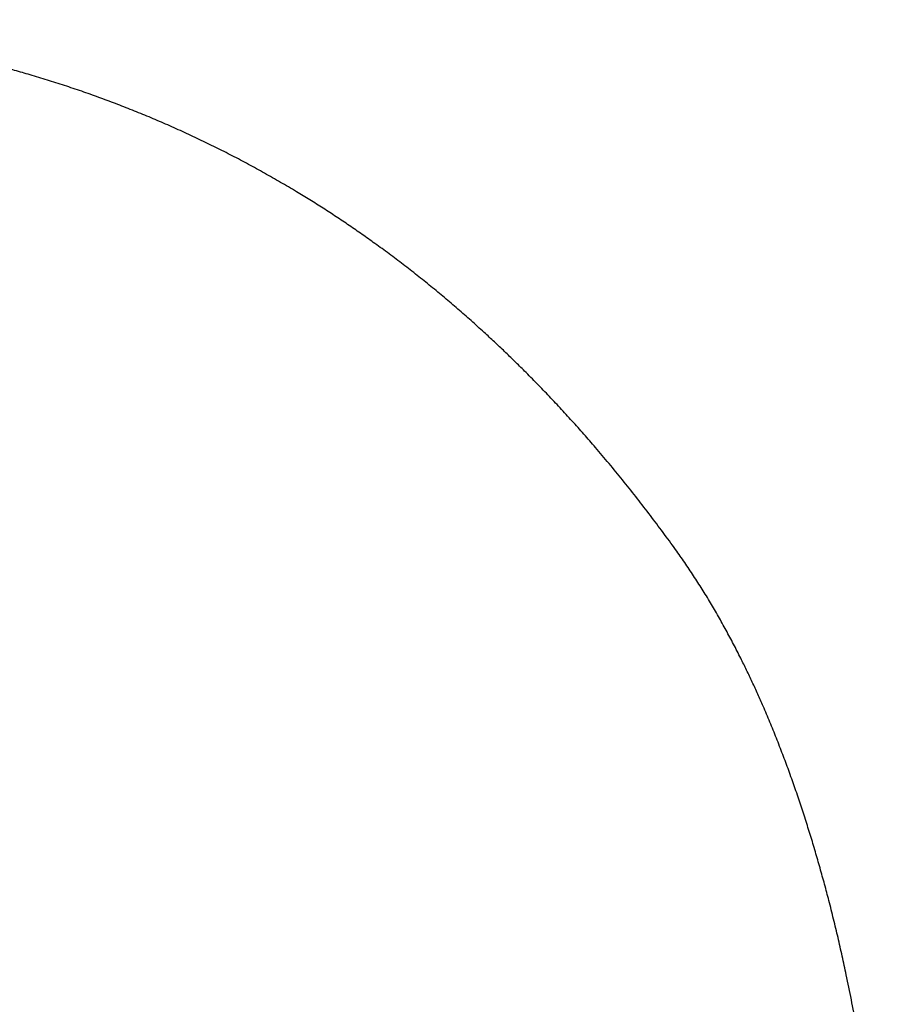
# Model space of a CAD drawing. Header units: millimetres. Extents: x 8 to 566, y 12 to 398.
# Tile 10 of 198: x 305 to 324, y 191 to 212. Entities that reach past the tile are written whole.
import ezdxf

# ---------------------------------------------------------------- set-up
doc = ezdxf.new("R2010")
doc.units = ezdxf.units.MM

msp = doc.modelspace()

# ---------------------------------------------------------------- linework, layer by layer
at = {"color": 7, "linetype": 'Continuous', "lineweight": 30}
msp.add_open_spline([(323.676, 182.174), (323.675, 182.2), (323.663, 182.478), (323.633, 183.009), (323.591, 183.682), (323.549, 184.271), (323.51, 184.775), (323.467, 185.281), (323.419, 185.787), (323.368, 186.293), (323.313, 186.8), (323.253, 187.306), (323.189, 187.811), (323.126, 188.275), (323.065, 188.697), (323.006, 189.078), (322.945, 189.458), (322.873, 189.887), (322.787, 190.366), (322.685, 190.893), (322.586, 191.375), (322.491, 191.813), (322.402, 192.206), (322.308, 192.598), (322.213, 192.974), (322.118, 193.335), (322.022, 193.68), (321.923, 194.024), (321.82, 194.367), (321.713, 194.709), (321.601, 195.052), (321.483, 195.396), (321.361, 195.74), (321.233, 196.083), (321.101, 196.424), (320.963, 196.763), (320.831, 197.074), (320.706, 197.357), (320.589, 197.612), (320.469, 197.866), (320.338, 198.134), (320.194, 198.416), (320.036, 198.711), (319.873, 199.003), (319.705, 199.292), (319.53, 199.579), (319.348, 199.863), (319.161, 200.142), (318.946, 200.448), (318.703, 200.78), (318.434, 201.139), (318.16, 201.494), (317.88, 201.846), (317.596, 202.194), (317.322, 202.519), (317.06, 202.822), (316.81, 203.102), (316.557, 203.38), (316.3, 203.655), (316.039, 203.926), (315.794, 204.174), (315.564, 204.401), (315.352, 204.607), (315.137, 204.81), (314.901, 205.028), (314.644, 205.26), (314.364, 205.506), (314.081, 205.747), (313.794, 205.985), (313.503, 206.218), (313.209, 206.448), (312.911, 206.673), (312.621, 206.885), (312.339, 207.085), (312.067, 207.273), (311.792, 207.458), (311.514, 207.639), (311.233, 207.816), (310.934, 207.999), (310.616, 208.187), (310.278, 208.38), (309.937, 208.567), (309.593, 208.749), (309.245, 208.925), (308.894, 209.096), (308.54, 209.261), (308.186, 209.419), (307.833, 209.57), (307.481, 209.714), (307.126, 209.852), (306.769, 209.985), (306.409, 210.113), (306.047, 210.235), (305.683, 210.351), (305.331, 210.458), (304.991, 210.556), (304.665, 210.645), (304.336, 210.73), (304.007, 210.811), (303.676, 210.888), (303.341, 210.961), (303.002, 211.03), (302.658, 211.097), (302.313, 211.159), (301.968, 211.216), (301.622, 211.27), (301.301, 211.316), (301.006, 211.355), (300.736, 211.388), (300.467, 211.419), (300.133, 211.454), (299.736, 211.492), (299.275, 211.529), (298.813, 211.56), (298.35, 211.585), (297.887, 211.604), (297.422, 211.618), (296.958, 211.626), (296.649, 211.627), (296.494, 211.627)], degree=3, knots=[0, 0, 0, 0, 0.001716, 0.018469, 0.035222, 0.046395, 0.057568, 0.068741, 0.079988, 0.091234, 0.102481, 0.113734, 0.124988, 0.136242, 0.144742, 0.153242, 0.161745, 0.170247, 0.182098, 0.19395, 0.205802, 0.214704, 0.223607, 0.23251, 0.241413, 0.249318, 0.257223, 0.265129, 0.273043, 0.280958, 0.288873, 0.296944, 0.305016, 0.313088, 0.321174, 0.32926, 0.337346, 0.34354, 0.349733, 0.355931, 0.362128, 0.369514, 0.3769, 0.384287, 0.391672, 0.399103, 0.406535, 0.413968, 0.421399, 0.431304, 0.44121, 0.451116, 0.46104, 0.470964, 0.480888, 0.489184, 0.49748, 0.505776, 0.514085, 0.522393, 0.530702, 0.537229, 0.543755, 0.550285, 0.556814, 0.565031, 0.573249, 0.581467, 0.589684, 0.597929, 0.606175, 0.614421, 0.622666, 0.629979, 0.637292, 0.644605, 0.651931, 0.659256, 0.666582, 0.675168, 0.683755, 0.692342, 0.700928, 0.709551, 0.718175, 0.726799, 0.735422, 0.743828, 0.752234, 0.76064, 0.769046, 0.777484, 0.785924, 0.794364, 0.802803, 0.810285, 0.817767, 0.82525, 0.832743, 0.840237, 0.847731, 0.855461, 0.86319, 0.870919, 0.878659, 0.886399, 0.894139, 0.900129, 0.906118, 0.912109, 0.918101, 0.928324, 0.938548, 0.948773, 0.958996, 0.969247, 0.979498, 0.989749, 1, 1, 1, 1], dxfattribs=at)

doc.saveas('drawing.dxf')
